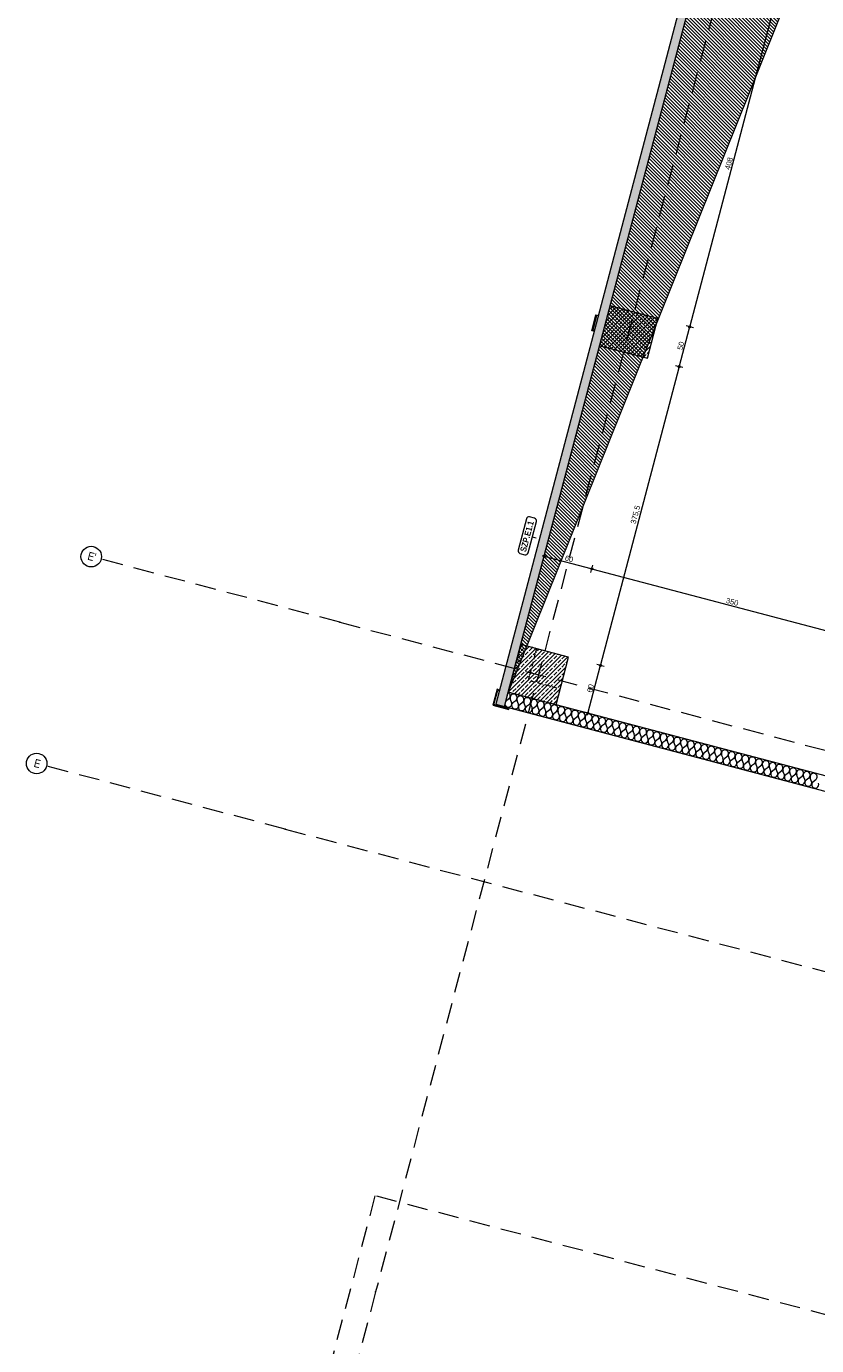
# Model space of a CAD drawing. Header units: millimetres. Extents: x -176817 to 18864955, y -12996033 to 201123.
# Tile 8 of 256: x 14454 to 24060, y 23656 to 39686. Entities that reach past the tile are written whole.
import ezdxf
from ezdxf.enums import TextEntityAlignment as Align

# ---------------------------------------------------------------- set-up
doc = ezdxf.new("R2010")
doc.units = ezdxf.units.MM
doc.header["$MEASUREMENT"] = 0
doc.linetypes.add('Przerywana długa', pattern=[390, 250, -140])
doc.linetypes.add('Przerywana gęsta', pattern=[90, 60, -30])
for name, color, linetype in [('213-A Wymiarowanie wewnętrzne', 7, 'Continuous'), ('231-A Ściany zewnętrzne', 7, 'Continuous'), ('291-A Obróbka blacharska', 7, 'Continuous'), ('299- A Etykiety ścian', 7, 'Continuous'), ('410-K Osie', 7, 'Continuous'), ('440-K Słupy', 7, 'Continuous'), ('822-IST-Brama zachodnia belki', 7, 'Continuous'), ('842-G Opisy PW PZT', 7, 'Continuous')]:
    doc.layers.add(name, color=color, linetype=linetype)
doc.styles.add('STYL_AUTOMATYCZNY_4', font='arial.ttf')
doc.styles.add('STYL_AUTOMATYCZNY_6', font='ARIALN.TTF')
doc.styles.add('STYL_AUTOMATYCZNY_8', font='ARIALN.TTF')
doc.dimstyles.new('STYL_AUTOMATYCZNY__3', dxfattribs={"dimtxt": 64.999998, "dimasz": 47.5, "dimexe": 0.18, "dimexo": 0.0625, "dimgap": 0, "dimtad": 1, "dimdec": 1, "dimlfac": 0.1, "dimzin": 0, "dimdsep": 46, "dimtxsty": 'STYL_AUTOMATYCZNY_4', "dimblk": 'ARROWHEAD_11', "dimblk1": 'ARROWHEAD_11', "dimblk2": 'ARROWHEAD_11', "dimcen": 0.09, "dimclrd": 30, "dimclre": 30, "dimclrt": 30, "dimazin": 0, "dimtfac": 1, "dimtdec": 4, "dimtmove": 0, "dimatfit": 3, "dimfxl": 0, "dimtolj": 1, "dimtzin": 0, "dimarcsym": 0})
pattern_1 = [(45, (0, 0), (-49.49747, 49.49747), []), (45, (-24.75, 24.75), (-49.49747, 49.49747), [52.5, -17.5])]

# ---------------------------------------------------------------- blocks, each defined once
blk = doc.blocks.new('Strop_39_2', base_point=(20465, 32175))
at = {"layer": '440-K Słupy', "color": 7, "linetype": 'Przerywana gęsta', "lineweight": 0, "flags": 128}
blk.add_lwpolyline([(20465, 32175), (20312, 31595), (20892, 31442), (20943, 31635), (20556, 31737), (20658, 32124)], close=True, dxfattribs=at)
blk = doc.blocks.new('Słup_103_2', base_point=(20678, 31808))
at = {"layer": '440-K Słupy', "linetype": 'Continuous', "lineweight": 0, "true_color": 0x000000}
h = blk.add_hatch(dxfattribs=at)
h.set_pattern_fill('Beton_zbrojony_0002', color=18, style=0, pattern_type=2)
h.set_pattern_definition(pattern_1)
h.paths.add_polyline_path([(20465, 32175), (20312, 31595), (20892, 31442), (21045, 32022)])
at = {"layer": '440-K Słupy', "color": 7, "linetype": 'Continuous', "lineweight": 0, "flags": 128}
blk.add_lwpolyline([(20892, 31442), (21045, 32022), (20465, 32175)], dxfattribs=at)
blk = doc.blocks.new('Słup_213_2', base_point=(21777, 35971))
at = {"layer": '440-K Słupy', "linetype": 'Continuous', "lineweight": 0, "true_color": 0x000000}
h = blk.add_hatch(dxfattribs=at)
h.set_pattern_fill('Beton_zbrojony_0002', color=18, style=0, pattern_type=2)
h.set_pattern_definition(pattern_1)
h.paths.add_polyline_path([(21550, 36289), (21423, 35806), (22003, 35653), (22131, 36136)])
at = {"layer": '440-K Słupy', "color": 7, "linetype": 'Continuous', "lineweight": 0, "flags": 128}
blk.add_lwpolyline([(21423, 35806), (22003, 35653), (22131, 36136), (21550, 36289)], dxfattribs=at)
blk = doc.blocks.new('Słup_214_2', base_point=(21371, 36078))
at = {"layer": '291-A Obróbka blacharska', "color": 7, "linetype": 'Continuous', "lineweight": 0, "flags": 128}
blk.add_lwpolyline([(21377, 36180), (21396, 36175), (21394, 36165), (21384, 36168), (21338, 35994), (21348, 35991), (21345, 35981), (21326, 35986)], close=True, dxfattribs=at)
blk = doc.blocks.new('Słup_228_2', base_point=(20150, 31451))
at = {"layer": '291-A Obróbka blacharska', "linetype": 'Continuous', "lineweight": 0, "true_color": 0x000000}
h = blk.add_hatch(dxfattribs=at)
h.set_pattern_fill('Stal_0002', color=18, style=0, pattern_type=2)
h.set_pattern_definition([(45, (0, 0), (-79.5495, 79.5495), []), (45, (-26.52, 26.52), (-79.5495, 79.5495), [])])
h.paths.add_polyline_path([(20125, 31437), (20319, 31386), (20324, 31405), (20314, 31408), (20312, 31398), (20138, 31444), (20184, 31618), (20193, 31616), (20196, 31625), (20177, 31631)])
at = {"layer": '291-A Obróbka blacharska', "color": 7, "linetype": 'Continuous', "lineweight": 0, "flags": 128}
blk.add_lwpolyline([(20125, 31437), (20319, 31386), (20324, 31405), (20314, 31408), (20312, 31398), (20138, 31444), (20184, 31618), (20193, 31616), (20196, 31625), (20177, 31631)], close=True, dxfattribs=at)
blk = doc.blocks.new('Ściana_271_2', base_point=(33554, 81777))
at = {"layer": '231-A Ściany zewnętrzne', "linetype": 'Continuous', "lineweight": 0, "true_color": 0x000000}
h = blk.add_hatch(dxfattribs=at)
h.set_pattern_fill('Styropian_0002', color=18, style=0, pattern_type=2)
h.set_pattern_definition([(345.21803, (0, 0), (26.51508, 100.48358), [60, -120]), (345.21803, (100.28, 27.28), (26.51508, 100.48358), [60, -120]), (45.21803, (58.01, -15.31), (-73.7638, 73.20452), [60, -120]), (45.21803, (84.53, 85.18), (-73.7638, 73.20452), [60, -120]), (105.21803, (0, 0), (100.27887, 27.27906), [60, -120]), (105.21803, (26.52, 100.48), (100.27887, 27.27906), [60, -120])])
h.paths.add_polyline_path([(20159, 31449), (20266, 31421), (33477, 81487), (33477, 81487), (33548, 81758), (33442, 81786)])
at = {"layer": '231-A Ściany zewnętrzne', "color": 7, "linetype": 'Continuous', "lineweight": 0, "flags": 128}
for points in [[(33442, 81786), (20159, 31449)], [(20266, 31421), (33477, 81487)], [(20159, 31449), (20266, 31421)]]:
    blk.add_lwpolyline(points, dxfattribs=at)
blk = doc.blocks.new('*X2170')
at = {"layer": '231-A Ściany zewnętrzne', "color": 7, "linetype": 'Continuous', "lineweight": 0}
for p, q in [((20286, 31491), (20320, 31517)), ((20352, 31473), (20336, 31513)), ((20369, 31469), (20403, 31496)), ((20435, 31451), (20419, 31491)), ((20452, 31447), (20485, 31474)), ((20518, 31430), (20502, 31469)), ((20535, 31425), (20568, 31452)), ((20601, 31408), (20585, 31447)), ((20618, 31403), (20651, 31430)), ((20684, 31386), (20668, 31426)), ((20700, 31382), (20734, 31408)), ((20767, 31364), (20751, 31404)), ((20783, 31360), (20817, 31386)), ((20850, 31342), (20833, 31382)), ((20866, 31338), (20900, 31364)), ((20932, 31320), (20916, 31360)), ((20949, 31316), (20983, 31342)), ((21015, 31298), (20999, 31338)), ((21032, 31294), (21066, 31321)), ((21098, 31277), (21082, 31316)), ((21115, 31272), (21148, 31299)), ((21181, 31255), (21165, 31294)), ((21198, 31250), (21231, 31277)), ((21264, 31233), (21248, 31273)), ((21281, 31228), (21314, 31255)), ((21347, 31211), (21331, 31251)), ((21363, 31207), (21397, 31233)), ((21430, 31189), (21414, 31229)), ((21446, 31185), (21480, 31211)), ((21513, 31167), (21496, 31207)), ((21529, 31163), (21563, 31189)), ((21595, 31145), (21579, 31185)), ((21612, 31141), (21646, 31168)), ((21678, 31123), (21662, 31163)), ((21695, 31119), (21729, 31146)), ((21761, 31102), (21745, 31141)), ((21778, 31097), (21811, 31124)), ((21844, 31080), (21828, 31119)), ((21861, 31075), (21894, 31102)), ((21927, 31058), (21911, 31098)), ((21944, 31053), (21977, 31080)), ((22010, 31036), (21994, 31076)), ((22026, 31032), (22060, 31058)), ((22093, 31014), (22077, 31054)), ((22109, 31010), (22143, 31036)), ((22176, 30992), (22160, 31032)), ((22192, 30988), (22226, 31014)), ((22258, 30970), (22242, 31010)), ((22275, 30966), (22309, 30993)), ((22341, 30949), (22325, 30988)), ((22358, 30944), (22392, 30971)), ((22424, 30927), (22408, 30966)), ((22441, 30922), (22474, 30949)), ((22507, 30905), (22491, 30944)), ((22524, 30900), (22557, 30927)), ((22590, 30883), (22574, 30923)), ((22607, 30879), (22640, 30905)), ((22673, 30861), (22657, 30901)), ((22689, 30857), (22723, 30883)), ((22756, 30839), (22740, 30879)), ((22772, 30835), (22806, 30861)), ((22839, 30817), (22823, 30857)), ((22855, 30813), (22889, 30840)), ((22922, 30795), (22905, 30835)), ((22938, 30791), (22972, 30818)), ((23004, 30774), (22988, 30813)), ((23021, 30769), (23055, 30796)), ((23087, 30752), (23071, 30791)), ((23104, 30747), (23137, 30774)), ((23170, 30730), (23154, 30770)), ((23187, 30725), (23220, 30752)), ((23253, 30708), (23237, 30748)), ((23270, 30704), (23303, 30730)), ((23336, 30686), (23320, 30726)), ((23352, 30682), (23386, 30708)), ((23419, 30664), (23403, 30704)), ((23435, 30660), (23469, 30686)), ((23502, 30642), (23486, 30682)), ((23518, 30638), (23552, 30665)), ((23585, 30620), (23568, 30660)), ((23601, 30616), (23635, 30643)), ((23667, 30599), (23651, 30638)), ((23684, 30594), (23718, 30621)), ((23750, 30577), (23734, 30616)), ((23767, 30572), (23800, 30599)), ((23833, 30555), (23817, 30595)), ((23850, 30550), (23883, 30577)), ((23916, 30533), (23900, 30573)), ((23933, 30529), (23966, 30555)), ((23999, 30511), (23983, 30551)), ((24015, 30507), (24049, 30533))]:
    blk.add_line(p, q, dxfattribs=at)
for centre, start, end in [((20293, 31551), 308.3481, 65.915), ((20313, 31457), 198.2524, 22.0879), ((20313, 31457), 128.3481, 132.1837), ((20376, 31529), 75.218, 202.0879), ((20395, 31435), 128.3481, 22.0879), ((20376, 31529), 308.3481, 75.218), ((20459, 31507), 75.218, 202.0879), ((20478, 31414), 128.3481, 22.0879), ((20459, 31507), 308.3481, 75.218), ((20542, 31485), 75.218, 202.0879), ((20561, 31392), 128.3481, 22.0879), ((20542, 31485), 308.3481, 75.218), ((20625, 31464), 75.218, 202.0879), ((20625, 31464), 308.3481, 75.218), ((20707, 31442), 75.218, 202.0879), ((20707, 31442), 308.3481, 75.218), ((20790, 31420), 75.218, 202.0879), ((20790, 31420), 308.3481, 75.218), ((20873, 31398), 75.218, 202.0879), ((20873, 31398), 308.3481, 75.218), ((20956, 31376), 75.218, 202.0879), ((20644, 31370), 128.3481, 22.0879), ((20727, 31348), 128.3481, 22.0879), ((20810, 31326), 128.3481, 22.0879), ((20893, 31304), 128.3481, 22.0879), ((20976, 31282), 128.3481, 22.0879), ((20956, 31376), 308.3481, 75.218), ((21039, 31354), 75.218, 202.0879), ((21059, 31260), 128.3481, 22.0879), ((21039, 31354), 308.3481, 75.218), ((21122, 31332), 75.218, 202.0879), ((21141, 31239), 128.3481, 22.0879), ((21122, 31332), 308.3481, 75.218), ((21205, 31310), 75.218, 202.0879), ((21205, 31310), 308.3481, 75.218), ((21288, 31289), 75.218, 202.0879), ((21288, 31289), 308.3481, 75.218), ((21370, 31267), 75.218, 202.0879), ((21370, 31267), 308.3481, 75.218), ((21453, 31245), 75.218, 202.0879), ((21453, 31245), 308.3481, 75.218), ((21536, 31223), 75.218, 202.0879), ((21536, 31223), 308.3481, 75.218), ((21224, 31217), 128.3481, 22.0879), ((21307, 31195), 128.3481, 22.0879), ((21390, 31173), 128.3481, 22.0879), ((21473, 31151), 128.3481, 22.0879), ((21556, 31129), 128.3481, 22.0879), ((21619, 31201), 75.218, 202.0879), ((21639, 31107), 128.3481, 22.0879), ((21619, 31201), 308.3481, 75.218), ((21702, 31179), 75.218, 202.0879), ((21722, 31085), 128.3481, 22.0879), ((21702, 31179), 308.3481, 75.218), ((21785, 31157), 75.218, 202.0879), ((21785, 31157), 308.3481, 75.218), ((21868, 31136), 75.218, 202.0879), ((21868, 31136), 308.3481, 75.218), ((21951, 31114), 75.218, 202.0879), ((21951, 31114), 308.3481, 75.218), ((22033, 31092), 75.218, 202.0879), ((22033, 31092), 308.3481, 75.218), ((22116, 31070), 75.218, 202.0879), ((22116, 31070), 308.3481, 75.218), ((21804, 31064), 128.3481, 22.0879), ((21887, 31042), 128.3481, 22.0879), ((21970, 31020), 128.3481, 22.0879), ((22053, 30998), 128.3481, 22.0879), ((22136, 30976), 128.3481, 22.0879), ((22199, 31048), 75.218, 202.0879), ((22219, 30954), 128.3481, 22.0879), ((22199, 31048), 308.3481, 75.218), ((22282, 31026), 75.218, 202.0879), ((22302, 30932), 128.3481, 22.0879), ((22282, 31026), 308.3481, 75.218), ((22365, 31004), 75.218, 202.0879), ((22385, 30911), 128.3481, 22.0879), ((22365, 31004), 308.3481, 75.218), ((22448, 30982), 75.218, 202.0879), ((22448, 30982), 308.3481, 75.218), ((22531, 30961), 75.218, 202.0879), ((22531, 30961), 308.3481, 75.218), ((22614, 30939), 75.218, 202.0879), ((22614, 30939), 308.3481, 75.218), ((22696, 30917), 75.218, 202.0879), ((22696, 30917), 308.3481, 75.218), ((22779, 30895), 75.218, 202.0879), ((22467, 30889), 128.3481, 22.0879), ((22550, 30867), 128.3481, 22.0879), ((22633, 30845), 128.3481, 22.0879), ((22716, 30823), 128.3481, 22.0879), ((22799, 30801), 128.3481, 22.0879), ((22779, 30895), 308.3481, 75.218), ((22862, 30873), 75.218, 202.0879), ((22882, 30779), 128.3481, 22.0879), ((22862, 30873), 308.3481, 75.218), ((22945, 30851), 75.218, 202.0879), ((22965, 30757), 128.3481, 22.0879), ((22945, 30851), 308.3481, 75.218), ((23028, 30829), 75.218, 202.0879), ((23028, 30829), 308.3481, 75.218), ((23111, 30808), 75.218, 202.0879), ((23111, 30808), 308.3481, 75.218), ((23194, 30786), 75.218, 202.0879), ((23194, 30786), 308.3481, 75.218), ((23277, 30764), 75.218, 202.0879), ((23277, 30764), 308.3481, 75.218), ((23360, 30742), 75.218, 202.0879), ((23360, 30742), 308.3481, 75.218), ((23048, 30736), 128.3481, 22.0879), ((23130, 30714), 128.3481, 22.0879), ((23213, 30692), 128.3481, 22.0879), ((23296, 30670), 128.3481, 22.0879), ((23379, 30648), 128.3481, 22.0879), ((23442, 30720), 75.218, 202.0879), ((23462, 30626), 128.3481, 22.0879), ((23442, 30720), 308.3481, 75.218), ((23525, 30698), 75.218, 202.0879), ((23545, 30604), 128.3481, 22.0879), ((23525, 30698), 308.3481, 75.218), ((23608, 30676), 75.218, 202.0879), ((23608, 30676), 308.3481, 75.218), ((23691, 30654), 75.218, 202.0879), ((23691, 30654), 308.3481, 75.218), ((23774, 30633), 75.218, 202.0879), ((23774, 30633), 308.3481, 75.218), ((23857, 30611), 75.218, 202.0879), ((23857, 30611), 308.3481, 75.218), ((23940, 30589), 75.218, 202.0879), ((23940, 30589), 308.3481, 75.218), ((23628, 30582), 128.3481, 22.0879), ((23711, 30561), 128.3481, 22.0879), ((23793, 30539), 128.3481, 22.0879), ((23876, 30517), 128.3481, 22.0879), ((23959, 30495), 128.3481, 22.0879), ((24023, 30567), 75.218, 202.0879), ((24042, 30473), 128.3481, 22.0879), ((24023, 30567), 308.3481, 75.218)]:
    blk.add_arc(centre, 42.9, start, end, dxfattribs=at)
blk = doc.blocks.new('Ściana_273_2', base_point=(20312, 31595))
at = {"layer": '231-A Ściany zewnętrzne', "color": 7, "linetype": 'Continuous', "lineweight": 0, "flags": 128}
for points in [[(20266, 31421), (20312, 31595)], [(25348, 30266), (20312, 31595)], [(20266, 31421), (24375, 30336)]]:
    blk.add_lwpolyline(points, dxfattribs=at)
at = {"layer": '231-A Ściany zewnętrzne', "color": 7, "lineweight": 0}
blk.add_blockref('*X2170', (0, 0), dxfattribs=at)
blk = doc.blocks.new('Belka_237_2', base_point=(27132, 6421))
at = {"layer": '822-IST-Brama zachodnia belki', "color": 254, "linetype": 'Przerywana długa', "lineweight": 0, "true_color": 0xcccccc}
for p, q in [((18691, 25476), (14539, 9742)), ((31021, 22222), (18691, 25476))]:
    blk.add_line(p, q, dxfattribs=at)
blk = doc.blocks.new('*D3117')
at = {"layer": '213-A Wymiarowanie wewnętrzne', "linetype": 'Continuous', "lineweight": 200}
for points in [[(20736, 33249), (20737, 33244), (20739, 33240), (20743, 33237), (20748, 33236), (20753, 33237), (20757, 33240), (20760, 33244), (20761, 33249), (20760, 33253), (20757, 33257), (20753, 33260), (20748, 33261), (20743, 33260), (20739, 33257), (20737, 33253)], [(21316, 33096), (21317, 33091), (21319, 33087), (21323, 33084), (21328, 33083), (21333, 33084), (21337, 33087), (21340, 33091), (21341, 33096), (21340, 33100), (21337, 33104), (21333, 33107), (21328, 33108), (21323, 33107), (21319, 33104), (21317, 33100)]]:
    blk.add_hatch(color=30, dxfattribs=at).paths.add_polyline_path(points)
at = {"layer": '213-A Wymiarowanie wewnętrzne', "color": 30, "linetype": 'Continuous', "lineweight": 0}
for p, q in [((20724, 33255), (20736, 33252)), ((20736, 33203), (20745, 33237)), ((20751, 33261), (20760, 33294)), ((20760, 33245), (21316, 33099)), ((21316, 33050), (21325, 33083)), ((21331, 33108), (21340, 33141))]:
    blk.add_line(p, q, dxfattribs=at)
for centre in [(20748, 33249), (21328, 33096)]:
    blk.add_circle(centre, 12.5, dxfattribs=at)
at = {"layer": '213-A Wymiarowanie wewnętrzne', "color": 30, "lineweight": 200, "insert": (20994, 33197), "char_height": 65, "attachment_point": 7, "rotation": 345.218, "style": 'STYL_AUTOMATYCZNY_4'}
blk.add_mtext('\\A1;{\\pql;\\fArial|b0|i0|c238|p0;\\W1.000000;60}', dxfattribs=at)
blk = doc.blocks.new('ARROWHEAD_11')
at = {"color": 0, "linetype": 'Continuous', "lineweight": 0}
blk.add_line((0, 0), (-1, 0), dxfattribs=at)
at = {"color": 0, "linetype": 'Continuous', "lineweight": 0, "const_width": 0.25, "flags": 128}
blk.add_lwpolyline([(-0.125, 0, 1), (0.125, 0, 1)], format="xyb", close=True, dxfattribs=at)
blk = doc.blocks.new('*D3118')
at = {"layer": '213-A Wymiarowanie wewnętrzne', "linetype": 'Continuous', "lineweight": 200}
for points in [[(21316, 33096), (21317, 33091), (21319, 33087), (21323, 33084), (21328, 33083), (21333, 33084), (21337, 33087), (21340, 33091), (21341, 33096), (21340, 33100), (21337, 33104), (21333, 33107), (21328, 33108), (21323, 33107), (21319, 33104), (21317, 33100)], [(24700, 32203), (24701, 32198), (24704, 32194), (24708, 32191), (24712, 32190), (24717, 32191), (24721, 32194), (24724, 32198), (24725, 32203), (24724, 32207), (24721, 32211), (24717, 32214), (24712, 32215), (24708, 32214), (24704, 32211), (24701, 32207)]]:
    blk.add_hatch(color=30, dxfattribs=at).paths.add_polyline_path(points)
at = {"layer": '213-A Wymiarowanie wewnętrzne', "color": 30, "linetype": 'Continuous', "lineweight": 0}
for p, q in [((21340, 33092), (24700, 32206)), ((24716, 32215), (24724, 32248)), ((24700, 32157), (24709, 32190))]:
    blk.add_line(p, q, dxfattribs=at)
blk.add_circle((24712, 32203), 12.5, dxfattribs=at)
at = {"layer": '213-A Wymiarowanie wewnętrzne', "color": 30, "lineweight": 200, "insert": (22952, 32681), "char_height": 65, "attachment_point": 7, "rotation": 345.218, "style": 'STYL_AUTOMATYCZNY_4'}
blk.add_mtext('\\A1;{\\pql;\\fArial|b0|i0|c238|p0;\\W1.000000;350}', dxfattribs=at)
blk = doc.blocks.new('*D3183')
at = {"layer": '213-A Wymiarowanie wewnętrzne', "linetype": 'Continuous', "lineweight": 200}
for points in [[(21419, 31920), (21420, 31915), (21423, 31911), (21427, 31908), (21432, 31907), (21437, 31908), (21441, 31911), (21443, 31915), (21444, 31920), (21443, 31925), (21441, 31929), (21437, 31931), (21432, 31932), (21427, 31931), (21423, 31929), (21420, 31925)], [(21266, 31340), (21267, 31335), (21270, 31331), (21274, 31328), (21279, 31327), (21283, 31328), (21288, 31331), (21290, 31335), (21291, 31340), (21290, 31345), (21288, 31349), (21283, 31351), (21279, 31352), (21274, 31351), (21270, 31349), (21267, 31345)]]:
    blk.add_hatch(color=30, dxfattribs=at).paths.add_polyline_path(points)
at = {"layer": '213-A Wymiarowanie wewnętrzne', "color": 30, "linetype": 'Continuous', "lineweight": 0}
for p, q in [((21282, 31352), (21429, 31908)), ((21420, 31923), (21386, 31932)), ((21477, 31908), (21444, 31917)), ((21267, 31343), (21233, 31352)), ((21272, 31316), (21275, 31328)), ((21324, 31328), (21291, 31337))]:
    blk.add_line(p, q, dxfattribs=at)
for centre in [(21432, 31920), (21279, 31340)]:
    blk.add_circle(centre, 12.5, dxfattribs=at)
at = {"layer": '213-A Wymiarowanie wewnętrzne', "color": 30, "lineweight": 200, "insert": (21330, 31585), "char_height": 65, "attachment_point": 7, "rotation": 75.218, "style": 'STYL_AUTOMATYCZNY_4'}
blk.add_mtext('\\A1;{\\pql;\\fArial|b0|i0|c238|p0;\\W1.000000;60}', dxfattribs=at)
blk = doc.blocks.new('*D3184')
at = {"layer": '213-A Wymiarowanie wewnętrzne', "linetype": 'Continuous', "lineweight": 200}
for points in [[(22377, 35551), (22378, 35546), (22381, 35542), (22385, 35539), (22390, 35538), (22395, 35539), (22399, 35542), (22401, 35546), (22402, 35551), (22401, 35555), (22399, 35559), (22395, 35562), (22390, 35563), (22385, 35562), (22381, 35559), (22378, 35555)], [(21419, 31920), (21420, 31915), (21423, 31911), (21427, 31908), (21432, 31907), (21437, 31908), (21441, 31911), (21443, 31915), (21444, 31920), (21443, 31925), (21441, 31929), (21437, 31931), (21432, 31932), (21427, 31931), (21423, 31929), (21420, 31925)]]:
    blk.add_hatch(color=30, dxfattribs=at).paths.add_polyline_path(points)
at = {"layer": '213-A Wymiarowanie wewnętrzne', "color": 30, "linetype": 'Continuous', "lineweight": 0}
for p, q in [((21435, 31932), (22387, 35539)), ((22378, 35554), (22344, 35563)), ((22435, 35539), (22402, 35547))]:
    blk.add_line(p, q, dxfattribs=at)
blk.add_circle((22390, 35551), 12.5, dxfattribs=at)
at = {"layer": '213-A Wymiarowanie wewnętrzne', "color": 30, "lineweight": 200, "insert": (21870, 33631), "char_height": 65, "attachment_point": 7, "rotation": 75.218, "style": 'STYL_AUTOMATYCZNY_4'}
blk.add_mtext('\\A1;{\\pql;\\fArial|b0|i0|c238|p0;\\W1.000000;375,5}', dxfattribs=at)
blk = doc.blocks.new('*D3185')
at = {"layer": '213-A Wymiarowanie wewnętrzne', "linetype": 'Continuous', "lineweight": 200}
for points in [[(22505, 36034), (22506, 36029), (22509, 36025), (22513, 36023), (22517, 36022), (22522, 36023), (22526, 36025), (22529, 36029), (22530, 36034), (22529, 36039), (22526, 36043), (22522, 36046), (22517, 36047), (22513, 36046), (22509, 36043), (22506, 36039)], [(22377, 35551), (22378, 35546), (22381, 35542), (22385, 35539), (22390, 35538), (22395, 35539), (22399, 35542), (22401, 35546), (22402, 35551), (22401, 35555), (22399, 35559), (22395, 35562), (22390, 35563), (22385, 35562), (22381, 35559), (22378, 35555)]]:
    blk.add_hatch(color=30, dxfattribs=at).paths.add_polyline_path(points)
at = {"layer": '213-A Wymiarowanie wewnętrzne', "color": 30, "linetype": 'Continuous', "lineweight": 0}
for p, q in [((22393, 35563), (22514, 36022)), ((22505, 36037), (22472, 36046)), ((22563, 36022), (22529, 36031))]:
    blk.add_line(p, q, dxfattribs=at)
blk.add_circle((22517, 36034), 12.5, dxfattribs=at)
at = {"layer": '213-A Wymiarowanie wewnętrzne', "color": 30, "lineweight": 200, "insert": (22428, 35748), "char_height": 65, "attachment_point": 7, "rotation": 75.218, "style": 'STYL_AUTOMATYCZNY_4'}
blk.add_mtext('\\A1;{\\pql;\\fArial|b0|i0|c238|p0;\\W1.000000;50}', dxfattribs=at)
blk = doc.blocks.new('*D3186')
at = {"layer": '213-A Wymiarowanie wewnętrzne', "linetype": 'Continuous', "lineweight": 200}
for points in [[(23546, 39979), (23547, 39974), (23550, 39970), (23554, 39967), (23558, 39967), (23563, 39967), (23567, 39970), (23570, 39974), (23571, 39979), (23570, 39984), (23567, 39988), (23563, 39991), (23558, 39992), (23554, 39991), (23550, 39988), (23547, 39984)], [(22505, 36034), (22506, 36029), (22509, 36025), (22513, 36023), (22517, 36022), (22522, 36023), (22526, 36025), (22529, 36029), (22530, 36034), (22529, 36039), (22526, 36043), (22522, 36046), (22517, 36047), (22513, 36046), (22509, 36043), (22506, 36039)]]:
    blk.add_hatch(color=30, dxfattribs=at).paths.add_polyline_path(points)
at = {"layer": '213-A Wymiarowanie wewnętrzne', "color": 30, "linetype": 'Continuous', "lineweight": 0}
for p, q in [((22521, 36046), (23555, 39967)), ((23546, 39982), (23513, 39991)), ((23604, 39967), (23570, 39976))]:
    blk.add_line(p, q, dxfattribs=at)
blk.add_circle((23558, 39979), 12.5, dxfattribs=at)
at = {"layer": '213-A Wymiarowanie wewnętrzne', "color": 30, "lineweight": 200, "insert": (23006, 37938), "char_height": 65, "attachment_point": 7, "rotation": 75.218, "style": 'STYL_AUTOMATYCZNY_4'}
blk.add_mtext('\\A1;{\\pql;\\fArial|b0|i0|c238|p0;\\W1.000000;408}', dxfattribs=at)
blk = doc.blocks.new('Etykieta_32_2', base_point=(20651, 33467))
at = {"layer": '299- A Etykiety ścian', "color": 5, "linetype": 'Continuous', "lineweight": 0}
blk.add_line((20651, 33467), (20602, 33480), dxfattribs=at)
at = {"layer": '299- A Etykiety ścian', "color": 5, "linetype": 'Continuous', "lineweight": 0, "flags": 128}
blk.add_lwpolyline([(20653, 33671, 0.414214), (20631, 33709), (20571, 33725, 0.414214), (20533, 33703), (20432, 33320, 0.414214), (20454, 33282), (20514, 33266, 0.414214), (20552, 33288)], format="xyb", close=True, dxfattribs=at)
at = {"layer": '299- A Etykiety ścian', "color": 7, "lineweight": 0, "insert": (20454, 33314), "char_height": 75, "attachment_point": 1, "rotation": 75.218, "style": 'STYL_AUTOMATYCZNY_6'}
blk.add_mtext('\\A1;{\\pql;\\pt0,1000;\\fArial Narrow|b1|i0|c238|p0;\\W1.000000;SZP.E1.1\\fArial Narrow|b1|i0|c238|p0;\\W1.000000;\\A1{\\H.66x;\\S^  ;}\\fArial Narrow|b1|i0|c238|p0;\\W1.000000;\\fArial Narrow|b1|i0|c238|p0;\\W1.000000;\\A1{\\H.66x;\\S^  ;}\\fArial Narrow|b1|i0|c238|p0;\\W1.000000; \\fArial Narrow|b1|i0|c238|p0;\\W1.000000;\\fArial Narrow|b1|i0|c238|p0;\\W1.000000;\\fArial Narrow|b1|i0|c238|p0;\\W1.000000;\\fArial Narrow|b1|i0|c238|p0;\\W1.000000;\\fArial Narrow|b1|i0|c238|p0;\\W1.000000;\\fArial Narrow|b1|i0|c238|p0;\\W1.000000;\\fArial Narrow|b1|i0|c238|p0;\\W1.000000;\\fArial Narrow|b1|i0|c238|p0;\\W1.000000;\\fArial Narrow|b1|i0|c238|p0;\\W1.000000;\\fArial Narrow|b1|i0|c238|p0;\\W1.000000;\\fArial Narrow|b1|i0|c238|p0;\\W1.000000;\\fArial Narrow|b1|i0|c238|p0;\\W1.000000;\\fArial Narrow|b1|i0|c238|p0;\\W1.000000;\\fArial Narrow|b1|i0|c238|p0;\\W1.000000;\\fArial Narrow|b1|i0|c238|p0;\\W1.000000;\\fArial Narrow|b1|i0|c238|p0;\\W1.000000;\\fArial Narrow|b1|i0|c238|p0;\\W1.000000;\\fArial Narrow|b1|i0|c238|p0;\\W1.000000;\\fArial Narrow|b1|i0|c238|p0;\\W1.000000;\\fArial Narrow|b1|i0|c238|p0;\\W1.000000;\\fArial Narrow|b1|i0|c238|p0;\\W1.000000;\\fArial Narrow|b1|i0|c238|p0;\\W1.000000;\\fArial Narrow|b1|i0|c238|p0;\\W1.000000;\\fArial Narrow|b1|i0|c238|p0;\\W1.000000;\\fArial Narrow|b1|i0|c238|p0;\\W1.000000;\\fArial Narrow|b1|i0|c238|p0;\\W1.000000;\\fArial Narrow|b1|i0|c238|p0;\\W1.000000;\\fArial Narrow|b1|i0|c238|p0;\\W1.000000;\\fArial Narrow|b1|i0|c238|p0;\\W1.000000;\\fArial Narrow|b1|i0|c238|p0;\\W1.000000;\\fArial Narrow|b1|i0|c238|p0;\\W1.000000;\\fArial Narrow|b1|i0|c238|p0;\\W1.000000;\\fArial Narrow|b1|i0|c238|p0;\\W1.000000;\\fArial Narrow|b1|i0|c238|p0;\\W1.000000;\\fArial Narrow|b1|i0|c238|p0;\\W1.000000;\\fArial Narrow|b1|i0|c238|p0;\\W1.000000;\\fArial Narrow|b1|i0|c238|p0;\\W1.000000;\\fArial Narrow|b1|i0|c238|p0;\\W1.000000;\\fArial Narrow|b1|i0|c238|p0;\\W1.000000;\\fArial Narrow|b1|i0|c238|p0;\\W1.000000;\\fArial Narrow|b1|i0|c238|p0;\\W1.000000;\\fArial Narrow|b1|i0|c238|p0;\\W1.000000;\\fArial Narrow|b1|i0|c238|p0;\\W1.000000;}', dxfattribs=at)
blk = doc.blocks.new('Standardowy znacznik osi[632]_2', base_point=(40489, 106885))
at = {"layer": '410-K Osie', "color": 5, "linetype": 'Przerywana długa', "lineweight": 0}
for p, q in [((39724, 103985), (18699, 24308)), ((18699, 24308), (17934, 21407))]:
    blk.add_line(p, q, dxfattribs=at)
blk.add_point((18699, 24308), dxfattribs=at)
blk.add_point((18699, 24308), dxfattribs=at)
at = {"layer": '410-K Osie', "color": 7, "lineweight": 0, "style": 'STYL_AUTOMATYCZNY_8'}
for tag, p in [('AC_MarkerText_1_0', (40542, 107055)), ('AC_MarkerText_1_1', (17923, 21335))]:
    blk.add_attdef(tag, text='', height=100, rotation=345.218, dxfattribs=at).set_placement(p, align=Align.TOP_CENTER)
blk = doc.blocks.new('Standardowy znacznik osi[636]_2', base_point=(14700, 30697))
at = {"layer": '410-K Osie', "color": 5, "linetype": 'Przerywana długa', "lineweight": 0}
for q in [(14700, 30697), (181485, -13314)]:
    blk.add_line((17600, 29932), q, dxfattribs=at)
at = {"layer": '410-K Osie', "color": 5, "linetype": 'Continuous', "lineweight": 0}
blk.add_circle((14579, 30729), 125, dxfattribs=at)
at = {"layer": '410-K Osie', "color": 5, "linetype": 'Przerywana długa', "lineweight": 0}
blk.add_point((17600, 29932), dxfattribs=at)
blk.add_point((17600, 29932), dxfattribs=at)
at = {"layer": '410-K Osie', "color": 7, "lineweight": 0, "style": 'STYL_AUTOMATYCZNY_8'}
for tag, p in [('AC_MarkerText_1_0', (14600, 30777)), ('AC_MarkerText_1_1', (184528, -14062))]:
    blk.add_attdef(tag, text='', height=100, rotation=345.218, dxfattribs=at).set_placement(p, align=Align.TOP_CENTER)
blk = doc.blocks.new('Standardowy znacznik osi[638]_2', base_point=(15363, 33211))
at = {"layer": '410-K Osie', "color": 5, "linetype": 'Przerywana długa', "lineweight": 0}
for q in [(15363, 33211), (78430, 16569)]:
    blk.add_line((18264, 32446), q, dxfattribs=at)
at = {"layer": '410-K Osie', "color": 5, "linetype": 'Continuous', "lineweight": 0}
blk.add_circle((15242, 33243), 125, dxfattribs=at)
at = {"layer": '410-K Osie', "color": 5, "linetype": 'Przerywana długa', "lineweight": 0}
blk.add_point((18264, 32446), dxfattribs=at)
blk.add_point((18264, 32446), dxfattribs=at)
at = {"layer": '410-K Osie', "color": 7, "lineweight": 0, "style": 'STYL_AUTOMATYCZNY_8'}
for tag, p in [('AC_MarkerText_1_0', (15263, 33291)), ('AC_MarkerText_1_1', (81472, 15820))]:
    blk.add_attdef(tag, text='', height=100, rotation=345.218, dxfattribs=at).set_placement(p, align=Align.TOP_CENTER)

msp = doc.modelspace()

# ---------------------------------------------------------------- hatches: boundary and pattern name
at = {"layer": '842-G Opisy PW PZT', "linetype": 'Continuous', "lineweight": 0, "true_color": 0xe8e8e8}
h = msp.add_hatch(dxfattribs=at)
h.set_pattern_fill('Pasy_0002', color=254, style=0, pattern_type=2)
h.set_pattern_definition([(134.93251, (101839.315, 70594.414), (21.238177, 21.188201), [])])
h.paths.add_polyline_path([(20311.76, 31594.87), (37993.06, 98601.3), (172924.44, 62996.33), (42984.58, 88008.54)])

# ---------------------------------------------------------------- linework, layer by layer
at = {"layer": '842-G Opisy PW PZT', "color": 9, "linetype": 'Continuous', "lineweight": 0, "flags": 128}
msp.add_lwpolyline([(20311.76, 31594.87), (37993.06, 98601.3), (172924.44, 62996.33), (42984.58, 88008.54)], close=True, dxfattribs=at)

# ---------------------------------------------------------------- block references
at = {"layer": '231-A Ściany zewnętrzne', "color": 7, "lineweight": 0}
for name, p in [('Ściana_271_2', (33553.6, 81777.18)), ('Ściana_273_2', (20311.76, 31594.87))]:
    msp.add_blockref(name, p, dxfattribs=at)
at = {"layer": '291-A Obróbka blacharska', "color": 7, "lineweight": 0}
for name, p in [('Słup_214_2', (21370.66, 36078.08)), ('Słup_228_2', (20149.81, 31451.45))]:
    msp.add_blockref(name, p, dxfattribs=at)
at = {"layer": '299- A Etykiety ścian', "color": 5, "linetype": 'Continuous', "lineweight": 0}
msp.add_blockref('Etykieta_32_2', (20650.61, 33466.93), dxfattribs=at)
at = {"layer": '410-K Osie', "color": 5, "linetype": 'Continuous', "lineweight": 0}
msp.add_blockref('Standardowy znacznik osi[632]_2', (40489.21, 106885.25), dxfattribs=at)
ref = msp.add_blockref('Standardowy znacznik osi[638]_2', (15363.01, 33210.99), dxfattribs=at)
ref.add_attrib('AC_MarkerText_1', "E'", dxfattribs={"color": 7, "lineweight": 0, "height": 100, "rotation": 345.218034, "style": 'STYL_AUTOMATYCZNY_8'}).set_placement((15263.16, 33291.22), align=Align.TOP_CENTER)
ref = msp.add_blockref('Standardowy znacznik osi[636]_2', (14699.64, 30697.04), dxfattribs=at)
ref.add_attrib('AC_MarkerText_1', 'E', dxfattribs={"color": 7, "lineweight": 0, "height": 100, "rotation": 345.218034, "style": 'STYL_AUTOMATYCZNY_8'}).set_placement((14599.79, 30777.27), align=Align.TOP_CENTER)
at = {"layer": '440-K Słupy', "color": 7, "lineweight": 0}
for name, p in [('Słup_213_2', (21776.76, 35970.92)), ('Słup_103_2', (20678.33, 31808.41))]:
    msp.add_blockref(name, p, dxfattribs=at)
at = {"layer": '440-K Słupy', "color": 7, "linetype": 'Przerywana gęsta', "lineweight": 0}
msp.add_blockref('Strop_39_2', (20464.85, 32175.02), dxfattribs=at)
at = {"layer": '822-IST-Brama zachodnia belki', "color": 254, "lineweight": 0, "true_color": 0xcccccc}
msp.add_blockref('Belka_237_2', (27132, 6421.26), dxfattribs=at)

# ---------------------------------------------------------------- dimensions: what is measured, and where the dimension line sits
at = {"layer": '213-A Wymiarowanie wewnętrzne', "color": 30, "linetype": 'Continuous', "lineweight": 200}
for base, p1, p2, angle, picture, middle, turn in [((23558.35, 39979.02), (22130.62, 36136.11), (23171.59, 40081.07), 75.218034, '*D3186', (22993.83, 38017.98), 75.218034), ((22517.38, 36034.05), (22003.04, 35652.66), (22130.62, 36136.11), 75.218034, '*D3185', (22409.57, 35803.83), 75.218034), ((22389.81, 35550.6), (21044.95, 32021.94), (22003.04, 35652.66), 75.218034, '*D3184', (21866.11, 33744.28), 75.218034), ((21328.24, 33095.51), (20464.81, 32175.03), (21044.95, 32021.94), 345.218034, '*D3117', (21049.67, 33216.07), 345.218034), ((24712.4, 32202.51), (21044.95, 32021.94), (24429.11, 31128.95), 345.218034, '*D3118', (23031.77, 32693.05), 345.218034), ((21431.75, 31919.88), (20891.86, 31441.8), (21044.95, 32021.94), 75.218034, '*D3183', (21311.19, 31641.31), 75.218034)]:
    dim = msp.add_linear_dim(base=base, p1=p1, p2=p2, angle=angle, dimstyle='STYL_AUTOMATYCZNY__3', dxfattribs=at)
    dim.commit()
    dim.dimension.update_dxf_attribs({"geometry": picture, "text_midpoint": middle, "dimtype": 160, "text_rotation": turn})

doc.saveas('drawing.dxf')
